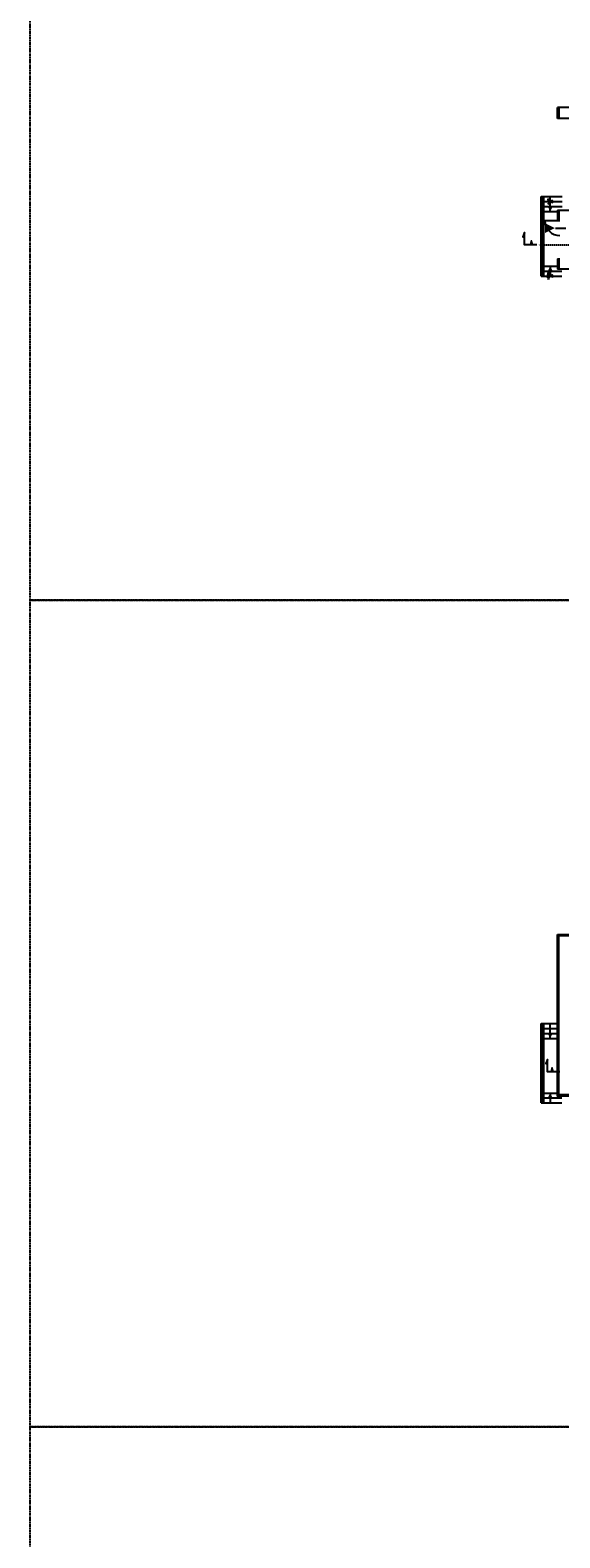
# Model space of a CAD drawing. Header units: millimetres. Extents: x 167273 to 188273, y -125105 to -88145.
# Tile 125 of 210: x 167773 to 170976, y -104776 to -95659. Entities that reach past the tile are written whole.
import ezdxf

# ---------------------------------------------------------------- set-up
doc = ezdxf.new("R2010")
doc.units = ezdxf.units.MM
doc.linetypes.add('ACAD_ISO07W100', pattern=[3, 0, -3])
doc.linetypes.add('HIDDEN', pattern=[9.525, 6.35, -3.175])
for name, color, linetype in [('a-op_drzwi', 40, 'Continuous'), ('a-op_text', 9, 'Continuous'), ('a-poziomy', 9, 'Continuous'), ('b-izolacja', 8, 'BATTING'), ('b-okna', 6, 'Continuous'), ('b-widokowa', 7, 'Continuous'), ('b-ściany', 2, 'Continuous'), ('h-hatch', 8, 'Continuous')]:
    doc.layers.add(name, color=color, linetype=linetype)
doc.layers.add('x-revclouds', color=190, linetype='HIDDEN', plot=False)
doc.styles.add('PPAB_100', font='romans.shx', dxfattribs={"width": 0.7, "height": 12})
doc.linetypes.add('BATTING', pattern='A,0.0001,-0.1,[134,ltypeshp.shx,S=0.1,R=0,X=-0.1,Y=0],-0.2,[134,ltypeshp.shx,S=0.1,R=180,X=0.1,Y=0],-0.1', length=0.4001)

msp = doc.modelspace()

# ---------------------------------------------------------------- hatches: boundary and pattern name
at = {"layer": 'a-poziomy', "ltscale": 0.5}
for points in [[(170751.98, -96907.57), (170761.98, -96882.57), (170761.98, -96907.57)], [(170891.98, -101907.57), (170901.98, -101882.57), (170901.98, -101907.57)]]:
    msp.add_hatch(color=256, dxfattribs=at).paths.add_polyline_path(points)

# ---------------------------------------------------------------- linework, layer by layer
at = {"layer": 'a-op_drzwi'}
msp.add_line((170949.44, -96855.89), (171013.44, -96855.89), dxfattribs=at)
at = {"layer": 'a-op_text'}
msp.add_lwpolyline([(170946.03, -96855.89, 0, 60, 0), (170886.03, -96855.89, 60, 60, 0)], format="xyseb", dxfattribs=at)
at = {"layer": 'a-poziomy', "linetype": 'ACAD_ISO07W100', "ltscale": 4}
msp.add_lwpolyline([(179286.44, -96668.05), (171936.94, -96668.05), (171936.94, -96957.57), (170836.98, -96957.57)], dxfattribs=at)
at = {"layer": 'a-poziomy', "ltscale": 0.5}
for points in [[(170836.98, -96957.57), (170761.98, -96957.57), (170761.98, -96882.57), (170751.98, -96907.57), (170761.98, -96907.57)], [(170976.98, -101957.57), (170901.98, -101957.57), (170901.98, -101882.57), (170891.98, -101907.57), (170901.98, -101907.57)]]:
    msp.add_lwpolyline(points, dxfattribs=at)
at = {"layer": 'b-izolacja', "ltscale": 16}
for p, q in [((170969.44, -96126.89), (170969.44, -96192.89)), ((170969.44, -96747.89), (170969.44, -96807.89)), ((170969.44, -97041.89), (170969.44, -97104.89))]:
    msp.add_line(p, q, dxfattribs=at)
at = {"layer": 'b-okna'}
msp.add_line((170976.44, -96810.89), (170886.44, -96810.89), dxfattribs=at)
msp.add_arc((170976.44, -96810.89), 90, 180, 270, dxfattribs=at)
at = {"layer": 'b-widokowa'}
for p, q in [((170862.44, -97145.89), (170862.44, -96665.39)), ((170862.44, -96665.39), (170989.44, -96665.39)), ((170862.44, -96695.39), (170874.44, -96695.39)), ((170862.44, -96725.39), (170874.44, -96725.39)), ((170874.44, -97145.89), (170874.44, -96665.39)), ((170879.44, -97145.89), (170879.44, -96665.39)), ((170879.44, -96695.39), (170989.44, -96695.39)), ((170879.44, -96725.39), (170989.44, -96725.39)), ((170917.94, -96755.39), (170917.94, -96665.39)), ((170862.44, -96755.39), (170874.44, -96755.39)), ((170879.44, -96755.39), (170962.44, -96755.39)), ((170862.44, -97085.89), (170874.44, -97085.89)), ((170879.44, -97085.89), (170962.44, -97085.89)), ((170917.94, -97085.89), (170917.94, -97145.89)), ((170862.44, -97115.89), (170874.44, -97115.89)), ((170862.44, -97145.89), (170987.94, -97145.89)), ((170879.44, -97115.89), (170987.94, -97115.89))]:
    msp.add_line(p, q, dxfattribs=at)
for points in [[(170917.94, -96755.39, 0, 30, 0), (170917.94, -96725.39, 30, 30, 0)], [(170917.94, -97085.89, 0, 30, 0), (170917.94, -97115.89, 30, 30, 0)]]:
    msp.add_lwpolyline(points, format="xyseb", dxfattribs=at)
for points in [[(170962.44, -101126.89), (179273.44, -101126.89), (179273.44, -102104.89), (170962.44, -102104.89)], [(170969.44, -101133.89), (179266.44, -101133.89), (179266.44, -102097.89), (170969.44, -102097.89)]]:
    msp.add_lwpolyline(points, close=True, dxfattribs=at)
at = {"layer": 'b-ściany'}
for p, q in [((171394.44, -96126.89), (170962.44, -96126.89)), ((170962.44, -96192.89), (170962.44, -96126.89)), ((171091.44, -96192.89), (170962.44, -96192.89)), ((170962.44, -96747.89), (170962.44, -96807.89)), ((170962.44, -96747.89), (171091.44, -96747.89)), ((170962.44, -96807.89), (170976.44, -96807.89)), ((170962.44, -97041.89), (170962.44, -97104.89)), ((170962.44, -97041.89), (170976.44, -97041.89)), ((171575.44, -97104.89), (170962.44, -97104.89))]:
    msp.add_line(p, q, dxfattribs=at)
at = {"layer": 'h-hatch'}
for p, q in [((170862.44, -102145.89), (170862.44, -101665.39)), ((170862.44, -101665.39), (170962.44, -101665.39)), ((170862.44, -101695.39), (170874.44, -101695.39)), ((170862.44, -101725.39), (170874.44, -101725.39)), ((170874.44, -102145.89), (170874.44, -101665.39)), ((170879.44, -102145.89), (170879.44, -101665.39)), ((170879.44, -101695.39), (170962.44, -101695.39)), ((170879.44, -101725.39), (170962.44, -101725.39)), ((170917.94, -101755.39), (170917.94, -101665.39)), ((170862.44, -101755.39), (170874.44, -101755.39)), ((170879.44, -101755.39), (170962.44, -101755.39)), ((170862.44, -102085.89), (170874.44, -102085.89)), ((170879.44, -102085.89), (170962.44, -102085.89)), ((170917.94, -102085.89), (170917.94, -102145.89)), ((170862.44, -102115.89), (170874.44, -102115.89)), ((170862.44, -102145.89), (170987.94, -102145.89)), ((170879.44, -102115.89), (170987.94, -102115.89))]:
    msp.add_line(p, q, dxfattribs=at)
for points in [[(170917.94, -101755.39, 0, 30, 0), (170917.94, -101725.39, 30, 30, 0)], [(170917.94, -102085.89, 0, 30, 0), (170917.94, -102115.89, 30, 30, 0)]]:
    msp.add_lwpolyline(points, format="xyseb", dxfattribs=at)
at = {"layer": 'x-revclouds'}
for points in [[(182773.44, -99104.89), (167773.44, -99104.89), (167773.44, -94104.89), (182773.44, -94104.89)], [(182773.44, -104104.89), (167773.44, -104104.89), (167773.44, -99104.89), (182773.44, -99104.89)], [(182773.44, -109104.89), (167773.44, -109104.89), (167773.44, -104104.89), (182773.44, -104104.89)]]:
    msp.add_lwpolyline(points, close=True, dxfattribs=at)

# ---------------------------------------------------------------- texts
at = {"layer": 'a-op_text', "ltscale": 0.5, "char_height": 12, "width": 104.3033, "attachment_point": 5, "rotation": 90, "style": 'PPAB_100'}
for s, insert in [('4x20\\P26', (170917.94, -96695.39)), ('12x20\\P26', (170917.94, -97145.89))]:
    msp.add_mtext(s, dxfattribs=dict(at, insert=insert))
at = {"layer": 'a-op_text', "char_height": 24, "width": 72.6119, "attachment_point": 9, "style": 'PPAB_100'}
for insert in [(170811.48, -96953.07), (170936.73, -101953.07)]:
    msp.add_mtext('A', dxfattribs=dict(at, insert=insert))

doc.saveas('drawing.dxf')
